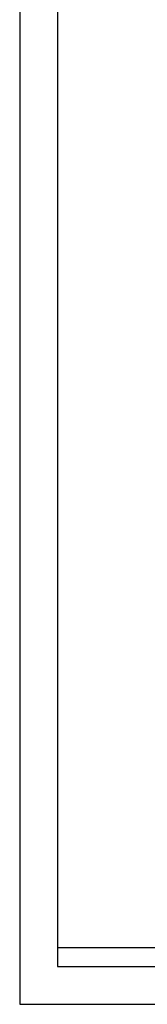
# Model space of a CAD drawing. Extents: x 361682 to 759535, y 756798 to 1113679.
# Tile 4 of 80: x 488254 to 494328, y 886011 to 932820. Entities that reach past the tile are written whole.
import ezdxf

# ---------------------------------------------------------------- set-up
doc = ezdxf.new("R2010")
doc.units = 0
doc.header["$LTSCALE"] = 700
doc.header["$MEASUREMENT"] = 0
doc.layers.get('0').update_dxf_attribs({"linetype": 'CONTINUOUS'})

# ---------------------------------------------------------------- blocks, each defined once
blk = doc.blocks.new('BORDER')
for p, q in [((0, 1), (0, 0)), ((0, 0), (1, 0))]:
    blk.add_line(p, q)

msp = doc.modelspace()

# ---------------------------------------------------------------- linework, layer by layer
for p, q in [((490054, 1010360.9), (490054, 887810.9)), ((490054, 888710.9), (642079, 888710.9)), ((490054, 887810.9), (664804, 887810.9))]:
    msp.add_line(p, q)
msp.add_lwpolyline([(666604, 1012160.9), (488254, 1012160.9), (488254, 886010.9), (666604, 886010.9)], close=True)

# ---------------------------------------------------------------- block references
at = {"xscale": 178350, "yscale": 126150, "zscale": 178350}
msp.add_blockref('BORDER', (488254, 886010.9), dxfattribs=at)

doc.saveas('drawing.dxf')
